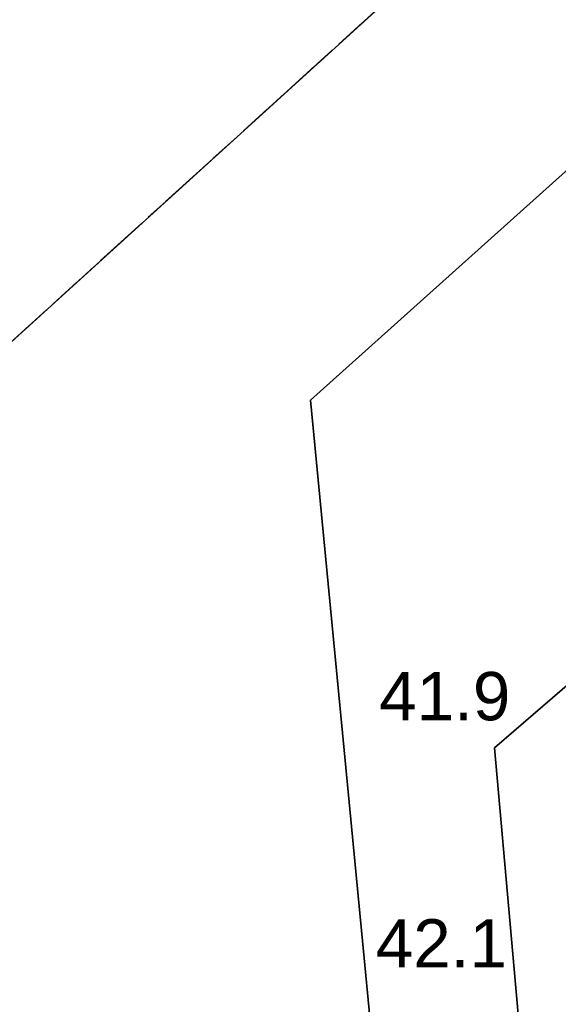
# Model space of a CAD drawing. Header units: metres. Extents: x 0 to 5465380, y 0 to 5925815.
# Tile 110 of 141: x 5463972.52 to 5463980.89, y 5925570.09 to 5925585.38. Entities that reach past the tile are written whole.
import ezdxf

# ---------------------------------------------------------------- set-up
doc = ezdxf.new("R2010")
doc.units = ezdxf.units.M
doc.linetypes.add('PRZER1-1', pattern=[2, 1, -1])
doc.linetypes.add('PRZER3-1', pattern=[4, 3, -1])
doc.layers.add('$DR - zał. mapa', color=250, linetype='Continuous', lineweight=0)
for name, color, linetype, lineweight, true_color in [('CC_Ogrodzenie', 7, 'FENCELINE12', 35, 0x0a0909), ('CC_Punkt wysokościowy', 7, 'Continuous', 18, 0x0a0909), ('EGBD03', 7, 'Continuous', 18, 0x008000), ('EGBK02', 7, 'PRZER3-1', 18, 0x008000), ('EGBU01', 7, 'PRZER1-1', 18, 0x008000)]:
    doc.layers.add(name, color=color, linetype=linetype, lineweight=lineweight, true_color=true_color)
doc.styles.add('Arial', font='arial.ttf')
doc.linetypes.add('FENCELINE12', pattern='A,15,-0.1,[133,ltypeshp.shx,S=0.35,R=0,X=-0.35,Y=0],-0.1,1', length=16.2)

# ---------------------------------------------------------------- blocks, each defined once
blk = doc.blocks.new('GK.6640.1913.2022 szara')
at = {"color": 252, "lineweight": 35, "ltscale": 0.5}
blk.add_lwpolyline([(5463970.62, 5925449.332), (5463986.447, 5925481.891), (5463977.039, 5925579.473), (5463993.73, 5925594.437), (5463935.36, 5925657.844), (5463891.514, 5925640.248), (5463906.739, 5925598.778), (5463828.146, 5925565.769), (5463841.424, 5925534), (5463710.761, 5925479.846), (5463724.491, 5925454.847), (5463844.923, 5925511.51), (5463892.245, 5925407.652)], close=True, dxfattribs=at)
at = {"layer": 'CC_Ogrodzenie', "color": 252, "ltscale": 0.5}
blk.add_lwpolyline([(5463998.371, 5925571.737), (5463989.113, 5925582.003), (5463979.901, 5925574.071), (5463984.15, 5925526.284), (5463986.706, 5925497.267), (5464005.161, 5925496.188)], dxfattribs=at)
at = {"layer": 'EGBD03', "color": 52, "linetype": 'Continuous', "lineweight": 30}
blk.add_lwpolyline([(5463976.53, 5925486.659), (5463970.344, 5925578.524), (5463983.032, 5925590.042), (5463928.32, 5925650.72), (5463927.256, 5925651.9), (5463894.766, 5925638.737), (5463911.73, 5925597.06), (5463843.77, 5925569.527), (5463856.962, 5925537.116), (5463925.884, 5925562.287), (5463928.865, 5925568.698), (5463933.562, 5925570.413), (5463940.422, 5925551.628), (5463935.726, 5925549.913), (5463929.655, 5925553.021), (5463860.732, 5925527.855), (5463901.732, 5925427.127), (5463960.738, 5925457.702)], close=True, dxfattribs=at)
blk.add_lwpolyline([(5463999.014, 5925572.313), (5463983.032, 5925590.042), (5463970.344, 5925578.524), (5463976.53, 5925486.659), (5463987.688, 5925486.122), (5464006.211, 5925485.304)], dxfattribs=at)
at = {"layer": 'EGBK02', "color": 252, "linetype": 'PRZER3-1', "lineweight": 18, "ltscale": 0.5}
blk.add_lwpolyline([(5463856.962, 5925537.116), (5463860.732, 5925527.855), (5463899.34, 5925515.62), (5463908.85, 5925504.3), (5463937.87, 5925497.24), (5463946.13, 5925487.11), (5463947.1, 5925482.79), (5463950.95, 5925472.07), (5463950.99, 5925465.56), (5463952.34, 5925458.74), (5463949.58, 5925451.92), (5463960.738, 5925457.702), (5463976.53, 5925486.659), (5463970.344, 5925578.524), (5463983.032, 5925590.042), (5463928.32, 5925650.72), (5463927.256, 5925651.9), (5463894.766, 5925638.737), (5463911.73, 5925597.06), (5463843.77, 5925569.527)], close=True, dxfattribs=at)
at = {"layer": 'EGBU01', "color": 252, "linetype": 'PRZER1-1', "ltscale": 0.5}
blk.add_lwpolyline([(5463856.962, 5925537.116), (5463860.732, 5925527.855), (5463899.34, 5925515.62), (5463908.85, 5925504.3), (5463937.87, 5925497.24), (5463946.13, 5925487.11), (5463947.1, 5925482.79), (5463950.95, 5925472.07), (5463950.99, 5925465.56), (5463952.34, 5925458.74), (5463949.58, 5925451.92), (5463960.738, 5925457.702), (5463976.53, 5925486.659), (5463970.344, 5925578.524), (5463983.032, 5925590.042), (5463928.32, 5925650.72), (5463927.256, 5925651.9), (5463894.766, 5925638.737), (5463911.73, 5925597.06), (5463843.77, 5925569.527)], close=True, dxfattribs=at)
blk.add_lwpolyline([(5463999.014, 5925572.313), (5463983.032, 5925590.042), (5463970.344, 5925578.524), (5463976.53, 5925486.659), (5463987.688, 5925486.122), (5464006.211, 5925485.304)], dxfattribs=at)
at = {"layer": 'CC_Punkt wysokościowy', "color": 252, "lineweight": 0, "style": 'Arial'}
for s, p in [('41.9', (5463978.108, 5925574.499)), ('42.1', (5463978.054, 5925570.659))]:
    blk.add_text(s, height=0.75, dxfattribs=at).set_placement(p)

msp = doc.modelspace()

# ---------------------------------------------------------------- block references
at = {"layer": '$DR - zał. mapa'}
msp.add_blockref('GK.6640.1913.2022 szara', (0, 0), dxfattribs=at)

doc.saveas('drawing.dxf')
